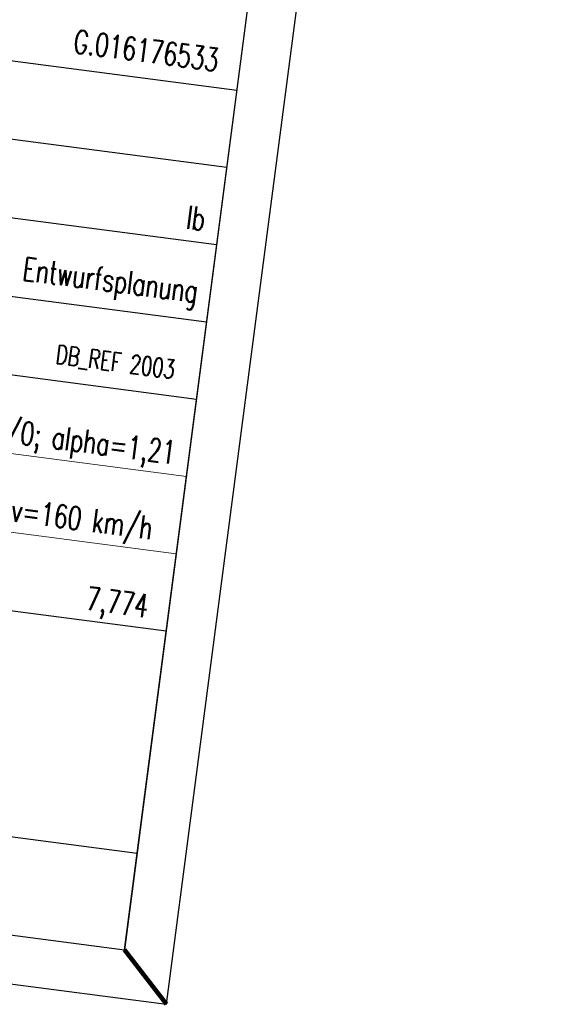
# Model space of a CAD drawing. Header units: metres. Extents: x -11 to 3521450, y 0 to 5943726.
# Tile 61 of 97: x 3520852.78 to 3520855.45, y 5943333.87 to 5943338.92. Entities that reach past the tile are written whole.
import ezdxf
from ezdxf.enums import TextEntityAlignment as Align

# ---------------------------------------------------------------- set-up
doc = ezdxf.new("R2010")
doc.units = ezdxf.units.M
for name, color, linetype in [('_SF025', 7, 'Continuous'), ('Stempel', 7, 'Continuous'), ('T__RANDI', 3, 'Continuous'), ('T__RANDO', 7, 'Continuous')]:
    doc.layers.add(name, color=color, linetype=linetype)
doc.layers.add('IBJ_Hilfslinien', color=210, linetype='Continuous', plot=False)
doc.styles.add('SIMPLEX8', font='simplexd.shx', dxfattribs={"width": 0.8})

# ---------------------------------------------------------------- blocks, each defined once
blk = doc.blocks.new('SOF_PAGEMARGIN_FB77')
at = {"layer": 'T__RANDI', "color": 3}
for p, q in [((205, 5), (205, 292)), ((20, 5), (205, 5))]:
    blk.add_line(p, q, dxfattribs=at)
at = {"layer": 'T__RANDO', "color": 7}
for p, q in [((210, 0), (210, 297)), ((0, 0), (210, 0))]:
    blk.add_line(p, q, dxfattribs=at)
blk = doc.blocks.new('Planstempel')
at = {"layer": '_SF025'}
for p, q in [((-0.25, 4.7), (-2.75, 4.7)), ((-0.25, 4.3), (-2.75, 4.3)), ((-0.25, 3.9), (-2.75, 3.9)), ((-0.25, 3.5), (-2.75, 3.5)), ((-0.25, 3.1), (-2.75, 3.1))]:
    blk.add_line(p, q, dxfattribs=at)
at = {"layer": 'IBJ_Hilfslinien', "color": 6, "linetype": 'Continuous', "lineweight": 140}
blk.add_line((-0.25, 0.25), (0, 0), dxfattribs=at)
at = {"layer": 'Stempel', "color": 1}
for p in [(-0.25, 14.5762), (-9.25, 0.25)]:
    blk.add_line(p, (-0.25, 0.25), dxfattribs=at)
at = {"layer": 'Stempel', "color": 7, "lineweight": 18}
for p, q in [((-9.25, 2.7), (-0.25, 2.7)), ((-0.25, 2.3), (-9.25, 2.3))]:
    blk.add_line(p, q, dxfattribs=at)
at = {"layer": 'Stempel'}
for p, q in [((-0.25, 1.9), (-9.25, 1.9)), ((-7.5, 0.75), (-0.25, 0.75))]:
    blk.add_line(p, q, dxfattribs=at)
at = {"layer": 'Stempel', "color": 1, "lineweight": 25, "style": 'SIMPLEX8', "width": 0.7}
for s, height, p in [('G.016176533', 0.118098, (-1.1112, 4.7828)), ('Ib', 0.1181, (-0.4201, 3.9631)), ('DB_REF 2003 ', 0.096626, (-0.9943, 3.1887)), ('v=160 km/h', 0.1181, (-1.1167, 2.3556)), ('7,774', 0.1181, (-0.6765, 1.9554))]:
    blk.add_text(s, height=height, dxfattribs=at).set_placement(p)
for s, p in [('Entwurfsplanung', (-0.3143, 3.5913)), ('LM 71 ; SW/0; alpha=1,21', (-0.3214, 2.7544))]:
    blk.add_text(s, height=0.118098, dxfattribs=at).set_placement(p, align=Align.RIGHT)

msp = doc.modelspace()

# ---------------------------------------------------------------- block references
at = {"linetype": 'Continuous', "lineweight": 18, "extrusion": (4.31589e-07, -5.63916e-08, 1), "xscale": 0.05, "yscale": 0.05, "zscale": 0.05, "rotation": 352.5558816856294}
msp.add_blockref('SOF_PAGEMARGIN_FB77', (3520843.1184, 5943335.2274, 1.1843), dxfattribs=at)

# ---------------------------------------------------------------- next in the draw order: block references
at = {"linetype": 'Continuous', "lineweight": 18, "extrusion": (4.31589e-07, -5.63916e-08, 1), "rotation": 352.5558816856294}
msp.add_blockref('Planstempel', (3520853.5299, 5943333.8671, 1.1843), dxfattribs=at)

doc.saveas('drawing.dxf')
